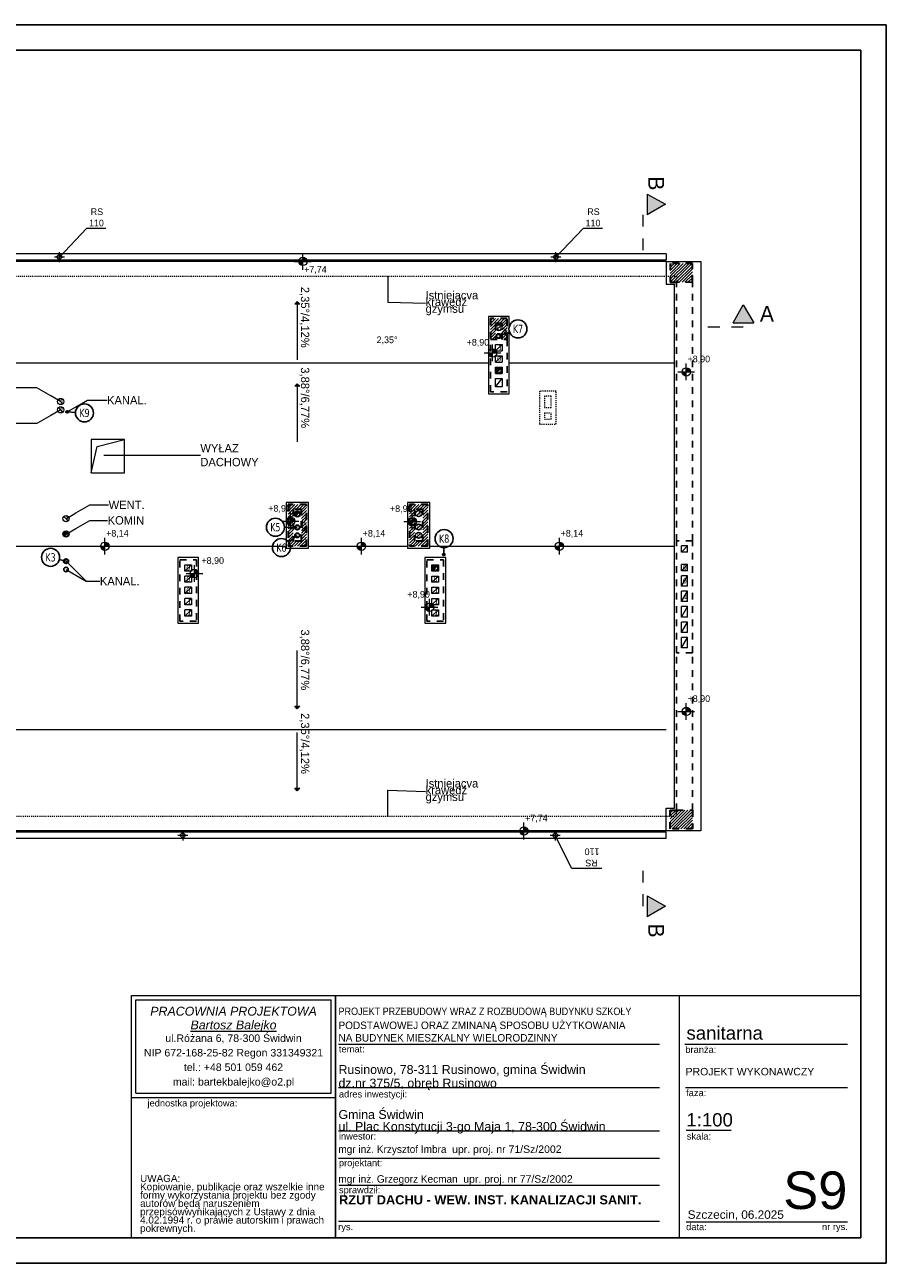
# Model space of a CAD drawing. Extents: x -220312 to -8310, y -91840 to 81907.
# Tile 79 of 128: x -179442 to -158770, y 52207 to 81907. Entities that reach past the tile are written whole.
import ezdxf
from ezdxf.enums import TextEntityAlignment as Align

# ---------------------------------------------------------------- set-up
doc = ezdxf.new("R2010")
doc.units = 0
doc.header["$MEASUREMENT"] = 0
for name, pattern in [('Dashed', [564.444447, 282.222223, -282.222223]), ('Hidden Line', [50, 25, -25]), ('Przerywana', [320, 160, -160])]:
    doc.linetypes.add(name, pattern=pattern)
doc.layers.add('#kan_san-op', color=34, linetype='Continuous')
doc.layers.add('INWENT RZĘDNE', color=7, linetype='Continuous')
for name, color, linetype, lineweight in [('#ks', 34, 'Continuous', 30), ('0_Nr_Pióra__21', 7, 'Continuous', 9), ('A-Opisy_Nr_Pióra__21', 7, 'Continuous', 9), ('ARCH dach_Nr_Pióra__46', 5, 'Continuous', 13), ('Arch IS_Nr_Pióra__52', 34, 'Continuous', 25), ('Arch kominy_Nr_Pióra__10', 134, 'Continuous', 18), ('Arch kominy_Nr_Pióra__21', 7, 'Continuous', 9), ('Arch rynny_Nr_Pióra__21', 7, 'Continuous', 9), ('ARCH TABELA_Nr_Pióra__1', 7, 'Continuous', 25), ('ARCH TABELA_Nr_Pióra__21', 7, 'Continuous', 9), ('ARCH TABELA_Nr_Pióra__7', 7, 'Continuous', 13), ('arch wypelnienia_Nr_Pióra__21', 7, 'Continuous', 9), ('Arch ściany nośne_Nr_Pióra__30', 134, 'Continuous', 35), ('Arch ściany zewnętrzne_Nr_Pióra__46', 5, 'Continuous', 13), ('INWENT DACH_Nr_Pióra__5', 7, 'Continuous', 13), ('INWENT OPISY_Nr_Pióra__21', 7, 'Continuous', 9), ('INWENT OPISY_Nr_Pióra__41', 7, 'Continuous', 15), ('INWENT OPISY_Nr_Pióra__52', 34, 'Continuous', 25), ('INWENT RZĘDNE_Nr_Pióra__21', 7, 'Continuous', 9), ('INWENT.ŚCIANY_Nr_Pióra__1', 7, 'Continuous', 25), ('INWENT.ŚCIANY_Nr_Pióra__101', 8, 'Continuous', 13), ('Istniejące kominy_Nr_Pióra__5', 7, 'Continuous', 13), ('PODKŁAD', 252, 'Continuous', 35), ('RAMKA', 255, 'Continuous', 35)]:
    doc.layers.add(name, color=color, linetype=linetype, lineweight=lineweight)
for name, color, linetype, lineweight, true_color in [('Arch odwodniene_Nr_Pióra__25', 7, 'Continuous', 13, 0x40a5ff), ('Arch stropy_Nr_Pióra__4', 7, 'Continuous', 9, 0x029e21), ('arch wypelnienia_Nr_Pióra__102', 7, 'Continuous', 9, 0xcccccc), ('arch wypelnienia_Nr_Pióra__89', 7, 'Continuous', 20, 0x71cebe)]:
    doc.layers.add(name, color=color, linetype=linetype, lineweight=lineweight, true_color=true_color)
doc.styles.add('GENERATED_STYLE_1', font='txt')
doc.styles.add('GENERATED_STYLE_10', font='ariali.ttf')
doc.styles.add('GENERATED_STYLE_11', font='arialbd.ttf')
doc.styles.add('GENERATED_STYLE_2', font='txt')
doc.styles.add('GENERATED_STYLE_3', font='txt')
doc.styles.add('GENERATED_STYLE_6', font='txt')
doc.styles.add('GENERATED_STYLE_7', font='txt')
doc.styles.add('GENERATED_STYLE_9', font='arial.ttf')
doc.styles.add('GLOWNE', font='verdana.ttf')

# ---------------------------------------------------------------- blocks, each defined once
blk = doc.blocks.new('ARROWHEAD_5')
at = {"color": 0, "linetype": 'Continuous', "lineweight": 0}
blk.add_line((0, 0), (-1, 0), dxfattribs=at)
blk.add_solid([(-1, 0.2679), (0, 0), (-1, -0.2679), (-1, 0.2679)], dxfattribs=at)
blk = doc.blocks.new('Koty wysokościowe_17', base_point=(-175372, 65660))
at = {"layer": 'INWENT OPISY_Nr_Pióra__21', "linetype": 'Continuous'}
for points in [[(-172902, 72180), (-172842, 72120), (-172962, 72120)], [(-172902, 70212), (-172842, 70152), (-172962, 70152)], [(-172902, 62417), (-172962, 62477), (-172842, 62477)], [(-172902, 60450), (-172962, 60510), (-172842, 60510)]]:
    blk.add_hatch(color=252, dxfattribs=at).paths.add_polyline_path(points, flags=0)
at = {"layer": 'INWENT RZĘDNE_Nr_Pióra__21', "linetype": 'Continuous'}
for points in [[(-172769, 73145), (-172869, 73145), (-172861, 73107), (-172840, 73074), (-172807, 73052), (-172769, 73045)], [(-172769, 73145), (-172669, 73145), (-172676, 73183), (-172698, 73216), (-172731, 73237), (-172769, 73245)], [(-168217, 70951), (-168117, 70951), (-168124, 70990), (-168146, 71022), (-168179, 71044), (-168217, 71051)], [(-168217, 70951), (-168317, 70951), (-168309, 70913), (-168288, 70881), (-168255, 70859), (-168217, 70851)], [(-163568, 70496), (-163668, 70496), (-163661, 70458), (-163639, 70425), (-163607, 70404), (-163568, 70396)], [(-163568, 70496), (-163468, 70496), (-163476, 70534), (-163498, 70567), (-163530, 70589), (-163568, 70596)], [(-173065, 66913), (-173165, 66913), (-173158, 66875), (-173136, 66842), (-173104, 66821), (-173065, 66813)], [(-173065, 66913), (-172965, 66913), (-172973, 66951), (-172995, 66984), (-173027, 67006), (-173065, 67013)], [(-170145, 66905), (-170245, 66905), (-170238, 66867), (-170216, 66835), (-170184, 66813), (-170145, 66805)], [(-170145, 66905), (-170045, 66905), (-170053, 66944), (-170075, 66976), (-170107, 66998), (-170145, 67005)], [(-177519, 66315), (-177619, 66315), (-177612, 66277), (-177590, 66244), (-177558, 66222), (-177519, 66215)], [(-177519, 66315), (-177419, 66315), (-177427, 66353), (-177449, 66386), (-177481, 66407), (-177519, 66415)], [(-171363, 66315), (-171463, 66315), (-171456, 66277), (-171434, 66244), (-171402, 66222), (-171363, 66215)], [(-171363, 66315), (-171263, 66315), (-171271, 66353), (-171293, 66386), (-171325, 66407), (-171363, 66415)], [(-166614, 66315), (-166714, 66315), (-166707, 66277), (-166685, 66244), (-166652, 66222), (-166614, 66215)], [(-166614, 66315), (-166514, 66315), (-166522, 66353), (-166543, 66386), (-166576, 66407), (-166614, 66415)], [(-169728, 64851), (-169828, 64851), (-169821, 64812), (-169799, 64780), (-169767, 64758), (-169728, 64751)], [(-169728, 64851), (-169628, 64851), (-169636, 64889), (-169658, 64921), (-169690, 64943), (-169728, 64951)], [(-163568, 62351), (-163468, 62351), (-163476, 62389), (-163498, 62422), (-163530, 62443), (-163568, 62451)], [(-163568, 62351), (-163668, 62351), (-163661, 62313), (-163639, 62280), (-163607, 62259), (-163568, 62251)], [(-167466, 59485), (-167566, 59485), (-167559, 59447), (-167537, 59414), (-167504, 59392), (-167466, 59385)], [(-167466, 59485), (-167366, 59485), (-167374, 59523), (-167395, 59556), (-167428, 59577), (-167466, 59585)]]:
    blk.add_hatch(color=252, dxfattribs=at).paths.add_polyline_path(points, flags=0)
at = {"layer": 'A-Opisy_Nr_Pióra__21', "color": 252, "linetype": 'Continuous'}
for p, q in [((-170728, 72516), (-170728, 72168)), ((-170728, 72168), (-169824, 72140)), ((-179153, 70115), (-179669, 70115)), ((-178819, 69922), (-179153, 70115)), ((-178185, 69671), (-177937, 69814)), ((-177937, 69814), (-177467, 69815)), ((-179153, 69257), (-179669, 69257)), ((-178820, 69448), (-179153, 69257)), ((-177269, 68497), (-175228, 68498)), ((-178215, 67112), (-177882, 67304)), ((-177882, 67304), (-177429, 67305)), ((-178215, 66742), (-177882, 66934)), ((-177882, 66934), (-177454, 66935)), ((-178258, 65763), (-177967, 65476)), ((-178215, 65618), (-177967, 65476)), ((-177967, 65476), (-177639, 65477)), ((-177967, 65476), (-177639, 65477)), ((-170728, 60113), (-170728, 60461)), ((-170728, 60461), (-169824, 60433))]:
    blk.add_line(p, q, dxfattribs=at)
at = {"layer": 'arch wypelnienia_Nr_Pióra__102', "color": 252, "linetype": 'Continuous'}
for p, q in [((-163952, 72928), (-163786, 73095)), ((-163952, 72646), (-163503, 73095)), ((-163952, 72999), (-163857, 73095)), ((-163952, 72716), (-163574, 73095)), ((-163952, 73070), (-163927, 73095)), ((-163952, 72787), (-163644, 73095)), ((-163952, 72858), (-163715, 73095)), ((-163882, 72645), (-163432, 73095)), ((-163812, 72645), (-163422, 73034)), ((-163741, 72645), (-163422, 72963)), ((-163670, 72645), (-163422, 72893)), ((-163600, 72645), (-163422, 72822)), ((-163529, 72645), (-163422, 72751)), ((-163458, 72645), (-163422, 72681)), ((-168267, 71654), (-168146, 71775)), ((-168267, 71725), (-168217, 71775)), ((-168267, 71583), (-168076, 71775)), ((-168267, 71513), (-168147, 71633)), ((-168125, 71655), (-168005, 71775)), ((-168054, 71655), (-167934, 71775)), ((-167987, 71651), (-167867, 71771)), ((-167987, 71580), (-167867, 71700)), ((-167987, 71510), (-167867, 71630)), ((-168267, 71442), (-168147, 71562)), ((-168267, 71371), (-168147, 71491)), ((-168267, 71300), (-168147, 71420)), ((-168227, 71270), (-168147, 71350)), ((-167987, 71439), (-167867, 71559)), ((-167987, 71368), (-167867, 71488)), ((-167987, 71298), (-167867, 71418)), ((-167944, 71270), (-167867, 71347)), ((-168157, 71270), (-168147, 71279)), ((-167874, 71270), (-167867, 71276)), ((-173122, 67153), (-172960, 67315)), ((-173122, 67082), (-172889, 67315)), ((-173122, 67294), (-173101, 67315)), ((-173122, 67223), (-173031, 67315)), ((-173122, 67011), (-173002, 67131)), ((-172939, 67195), (-172819, 67315)), ((-172868, 67195), (-172748, 67315)), ((-172802, 67190), (-172682, 67310)), ((-172802, 67119), (-172682, 67239)), ((-172802, 67048), (-172682, 67168)), ((-170212, 67305), (-170202, 67315)), ((-170212, 67093), (-169990, 67315)), ((-170212, 67163), (-170061, 67315)), ((-170212, 67234), (-170132, 67315)), ((-170212, 67022), (-170092, 67142)), ((-170039, 67195), (-169919, 67315)), ((-169969, 67195), (-169849, 67315)), ((-169898, 67195), (-169778, 67315)), ((-169892, 67130), (-169772, 67250)), ((-169892, 67059), (-169772, 67179)), ((-173122, 66940), (-173002, 67060)), ((-173122, 66870), (-173002, 66990)), ((-173122, 66799), (-173002, 66919)), ((-173122, 66728), (-173002, 66848)), ((-172802, 66978), (-172682, 67098)), ((-172802, 66907), (-172682, 67027)), ((-172802, 66836), (-172682, 66956)), ((-172802, 66765), (-172682, 66885)), ((-170212, 66951), (-170092, 67071)), ((-170212, 66881), (-170092, 67001)), ((-170212, 66810), (-170092, 66930)), ((-170212, 66739), (-170092, 66859)), ((-169892, 66988), (-169772, 67108)), ((-169892, 66918), (-169772, 67038)), ((-169892, 66847), (-169772, 66967)), ((-169892, 66776), (-169772, 66896)), ((-169892, 66706), (-169772, 66826)), ((-173122, 66658), (-173002, 66778)), ((-173122, 66587), (-173002, 66707)), ((-173122, 66516), (-173002, 66636)), ((-173122, 66445), (-173002, 66565)), ((-172899, 66315), (-172682, 66532)), ((-172802, 66695), (-172682, 66815)), ((-172802, 66624), (-172682, 66744)), ((-172802, 66553), (-172682, 66673)), ((-172802, 66483), (-172682, 66603)), ((-170212, 66668), (-170092, 66788)), ((-170212, 66598), (-170092, 66718)), ((-170212, 66527), (-170092, 66647)), ((-170212, 66456), (-170092, 66576)), ((-170000, 66315), (-169772, 66543)), ((-169892, 66635), (-169772, 66755)), ((-169892, 66564), (-169772, 66684)), ((-169892, 66493), (-169772, 66613)), ((-173122, 66375), (-173002, 66495)), ((-173112, 66315), (-172992, 66435)), ((-173041, 66315), (-172921, 66435)), ((-172970, 66315), (-172850, 66435)), ((-172829, 66315), (-172682, 66461)), ((-172758, 66315), (-172682, 66390)), ((-172687, 66315), (-172682, 66320)), ((-170212, 66386), (-170092, 66506)), ((-170212, 66315), (-170092, 66435)), ((-170142, 66315), (-170022, 66435)), ((-170071, 66315), (-169951, 66435)), ((-169930, 66315), (-169772, 66472)), ((-169859, 66315), (-169772, 66401)), ((-169788, 66315), (-169772, 66331)), ((-163952, 59918), (-163885, 59985)), ((-163952, 59847), (-163814, 59985)), ((-163952, 59705), (-163673, 59985)), ((-163952, 59776), (-163744, 59985)), ((-163952, 59635), (-163602, 59985)), ((-163952, 59564), (-163532, 59985)), ((-163911, 59535), (-163461, 59985)), ((-163840, 59535), (-163422, 59953)), ((-163769, 59535), (-163422, 59882)), ((-163699, 59535), (-163422, 59811)), ((-163628, 59535), (-163422, 59741)), ((-163557, 59535), (-163422, 59670)), ((-163487, 59535), (-163422, 59599))]:
    blk.add_line(p, q, dxfattribs=at)
at = {"layer": 'arch wypelnienia_Nr_Pióra__21', "color": 252, "linetype": 'Continuous'}
for p, q in [((-168106, 70496), (-168028, 70574)), ((-172941, 67046), (-172863, 67124)), ((-178491, 66566), (-178413, 66644)), ((-169631, 65756), (-169553, 65834))]:
    blk.add_line(p, q, dxfattribs=at)
for centre, start, end in [((-168067, 70535), 45, 180), ((-168067, 70535), 180, 225), ((-172902, 67085), 45, 180), ((-172902, 67085), 180, 225), ((-178452, 66605), 45, 180), ((-178452, 66605), 180, 225), ((-169592, 65795), 45, 180), ((-169592, 65795), 180, 225)]:
    blk.add_arc(centre, 55, start, end, dxfattribs=at)
at = {"layer": 'arch wypelnienia_Nr_Pióra__89', "color": 252, "linetype": 'Continuous'}
for points in [[(-168118, 70514), (-168122, 70535), (-168118, 70552)], [(-168116, 70511), (-168118, 70552), (-168116, 70560)], [(-168118, 70514), (-168118, 70552), (-168116, 70511)], [(-168106, 70496), (-168116, 70560), (-168106, 70572)], [(-168116, 70511), (-168116, 70560), (-168106, 70496)], [(-168100, 70503), (-168106, 70572), (-168100, 70579)], [(-168106, 70496), (-168106, 70572), (-168100, 70503)], [(-168076, 70526), (-168100, 70579), (-168076, 70589)], [(-168100, 70503), (-168100, 70579), (-168076, 70526)], [(-168050, 70552), (-168076, 70589), (-168050, 70587)], [(-168076, 70526), (-168076, 70589), (-168050, 70552)], [(-168050, 70552), (-168050, 70587), (-168028, 70574)], [(-172935, 67053), (-172941, 67122), (-172935, 67129)], [(-172911, 67076), (-172935, 67129), (-172911, 67139)], [(-172935, 67053), (-172935, 67129), (-172911, 67076)], [(-172911, 67076), (-172911, 67139), (-172885, 67102)], [(-172885, 67102), (-172911, 67139), (-172885, 67137)], [(-172885, 67102), (-172885, 67137), (-172863, 67124)], [(-172953, 67064), (-172957, 67085), (-172953, 67102)], [(-172951, 67061), (-172953, 67102), (-172951, 67110)], [(-172953, 67064), (-172953, 67102), (-172951, 67061)], [(-172941, 67046), (-172951, 67110), (-172941, 67122)], [(-172951, 67061), (-172951, 67110), (-172941, 67046)], [(-172941, 67046), (-172941, 67122), (-172935, 67053)], [(-178503, 66584), (-178507, 66605), (-178503, 66622)], [(-178501, 66581), (-178503, 66622), (-178501, 66630)], [(-178503, 66584), (-178503, 66622), (-178501, 66581)], [(-178491, 66566), (-178501, 66630), (-178491, 66642)], [(-178501, 66581), (-178501, 66630), (-178491, 66566)], [(-178485, 66573), (-178491, 66642), (-178485, 66649)], [(-178491, 66566), (-178491, 66642), (-178485, 66573)], [(-178461, 66596), (-178485, 66649), (-178461, 66659)], [(-178485, 66573), (-178485, 66649), (-178461, 66596)], [(-178435, 66622), (-178461, 66659), (-178435, 66657)], [(-178461, 66596), (-178461, 66659), (-178435, 66622)], [(-178435, 66622), (-178435, 66657), (-178413, 66644)], [(-169643, 65774), (-169647, 65795), (-169643, 65812)], [(-169641, 65771), (-169643, 65812), (-169641, 65820)], [(-169643, 65774), (-169643, 65812), (-169641, 65771)], [(-169631, 65756), (-169641, 65820), (-169631, 65832)], [(-169641, 65771), (-169641, 65820), (-169631, 65756)], [(-169625, 65763), (-169631, 65832), (-169625, 65839)], [(-169631, 65756), (-169631, 65832), (-169625, 65763)], [(-169601, 65786), (-169625, 65839), (-169601, 65849)], [(-169625, 65763), (-169625, 65839), (-169601, 65786)], [(-169601, 65786), (-169601, 65849), (-169575, 65812)], [(-169575, 65812), (-169601, 65849), (-169575, 65847)], [(-169575, 65812), (-169575, 65847), (-169553, 65834)]]:
    blk.add_solid(points, dxfattribs=at)
at = {"layer": 'INWENT OPISY_Nr_Pióra__21', "color": 252, "linetype": 'Continuous'}
for p, q in [((-172902, 72180), (-172962, 72120)), ((-172902, 72180), (-172842, 72120)), ((-172842, 72120), (-172962, 72120)), ((-172902, 72120), (-172902, 70783)), ((-172902, 70212), (-172962, 70152)), ((-172842, 70152), (-172962, 70152)), ((-172902, 70212), (-172842, 70152)), ((-172902, 70152), (-172902, 68815)), ((-172902, 62477), (-172902, 63815)), ((-172962, 62477), (-172842, 62477)), ((-172902, 62417), (-172962, 62477)), ((-172902, 62417), (-172842, 62477)), ((-172902, 60510), (-172902, 61847)), ((-172962, 60510), (-172842, 60510)), ((-172902, 60450), (-172962, 60510)), ((-172902, 60450), (-172842, 60510))]:
    blk.add_line(p, q, dxfattribs=at)
for points in [[(-164507, 74259), (-164507, 74759), (-164071, 74515)], [(-162202, 71670), (-162447, 71670), (-162202, 72106)], [(-162202, 71670), (-162202, 72106), (-161947, 71670)], [(-164507, 57429), (-164507, 57929), (-164071, 57685)]]:
    blk.add_solid(points, dxfattribs=at)
at = {"layer": 'INWENT RZĘDNE_Nr_Pióra__21', "color": 252, "linetype": 'Continuous'}
for p, q in [((-172969, 73145), (-172569, 73145)), ((-172769, 72945), (-172769, 73345)), ((-168217, 70751), (-168217, 71151)), ((-168417, 70951), (-168017, 70951)), ((-163568, 70296), (-163568, 70696)), ((-163768, 70496), (-163368, 70496)), ((-173265, 66913), (-172865, 66913)), ((-173065, 66713), (-173065, 67113)), ((-170345, 66905), (-169945, 66905)), ((-170145, 66705), (-170145, 67105)), ((-177719, 66315), (-177319, 66315)), ((-177519, 66115), (-177519, 66515)), ((-171563, 66315), (-171163, 66315)), ((-171363, 66115), (-171363, 66515)), ((-166814, 66315), (-166414, 66315)), ((-166614, 66115), (-166614, 66515)), ((-175572, 65660), (-175172, 65660)), ((-175372, 65460), (-175372, 65860)), ((-169728, 64651), (-169728, 65051)), ((-169928, 64851), (-169528, 64851)), ((-163568, 62151), (-163568, 62551)), ((-163768, 62351), (-163368, 62351)), ((-167666, 59485), (-167266, 59485)), ((-167466, 59285), (-167466, 59685))]:
    blk.add_line(p, q, dxfattribs=at)
for centre in [(-172769, 73145), (-168217, 70951), (-163568, 70496), (-173065, 66913), (-170145, 66905), (-177519, 66315), (-171363, 66315), (-166614, 66315), (-175372, 65660), (-169728, 64851), (-163568, 62351), (-167466, 59485)]:
    blk.add_circle(centre, 100, dxfattribs=at)
for points in [[(-175464, 65622), (-175472, 65660), (-175464, 65660)], [(-175443, 65589), (-175464, 65660), (-175443, 65660)], [(-175464, 65622), (-175464, 65660), (-175443, 65589)], [(-175443, 65589), (-175443, 65660), (-175410, 65568)], [(-175410, 65568), (-175443, 65660), (-175410, 65660)], [(-175372, 65560), (-175410, 65660), (-175372, 65660)], [(-175410, 65568), (-175410, 65660), (-175372, 65560)], [(-175372, 65660), (-175372, 65760), (-175334, 65660)], [(-175334, 65660), (-175372, 65760), (-175334, 65753)], [(-175301, 65660), (-175334, 65753), (-175301, 65731)], [(-175334, 65660), (-175334, 65753), (-175301, 65660)], [(-175301, 65660), (-175301, 65731), (-175279, 65660)], [(-175279, 65660), (-175301, 65731), (-175279, 65698)], [(-175279, 65660), (-175279, 65698), (-175272, 65660)]]:
    blk.add_solid(points, dxfattribs=at)
at = {"layer": 'A-Opisy_Nr_Pióra__21', "color": 252, "linetype": 'Continuous', "xscale": 273.6, "yscale": 273.6, "zscale": 273.6}
for p, rotation in [((-170728, 72790), 90), ((-178582, 69785), 329.9185102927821), ((-178582, 69585), 29.91837624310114), ((-178422, 69535), 209.9180138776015), ((-177542, 68497), 180.0285487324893), ((-178452, 66975), 209.9999999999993), ((-178452, 66605), 210.0000000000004), ((-178452, 65955), 135.3597009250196), ((-178452, 65755), 150.0819861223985), ((-170728, 59840), 270)]:
    blk.add_blockref('ARROWHEAD_5', p, dxfattribs=dict(at, rotation=rotation))
at = {"layer": '0_Nr_Pióra__21', "color": 252, "linetype": 'Continuous', "style": 'GENERATED_STYLE_2'}
for s, p in [('2,35°/4,12%', (-172815, 72535)), ('3,88°/6,77%', (-172815, 70605)), ('3,88°/6,77%', (-172815, 64319)), ('2,35°/4,12%', (-172815, 62313))]:
    blk.add_text(s, height=200, rotation=270, dxfattribs=at).set_placement(p)
at = {"layer": '0_Nr_Pióra__21', "color": 252, "linetype": 'Continuous', "style": 'GENERATED_STYLE_1'}
blk.add_text('2,35°', height=160, dxfattribs=at).set_placement((-170999, 71184))
at = {"layer": 'A-Opisy_Nr_Pióra__21', "color": 252, "linetype": 'Continuous', "style": 'GENERATED_STYLE_3'}
for s, p in [('Istniejącva', (-169824, 72235)), ('krawędź', (-169824, 72074)), ('gzymsu', (-169824, 71912)), ('KANAL.', (-177467, 69715)), ('WYŁAZ', (-175228, 68565)), ('DACHOWY', (-175228, 68232)), ('WENT.', (-177429, 67205)), ('KOMIN', (-177454, 66835)), ('KANAL.', (-177639, 65377)), ('KANAL.', (-177639, 65377)), ('krawędź', (-169824, 60367)), ('Istniejącva', (-169824, 60528)), ('gzymsu', (-169824, 60205))]:
    blk.add_text(s, height=200, dxfattribs=at).set_placement(p)
at = {"layer": 'Arch kominy_Nr_Pióra__10', "color": 252, "linetype": 'Continuous', "style": 'GENERATED_STYLE_6'}
for s, p in [('0', (-168107, 71497)), ('1', (-168082, 71017)), ('0', (-168107, 70747)), ('1', (-178597, 69727)), ('1', (-178597, 69527)), ('1', (-170007, 67037)), ('1', (-178467, 66917)), ('0', (-170032, 66717)), ('0', (-170032, 66517)), ('0', (-175562, 65737)), ('0', (-163652, 65742)), ('0', (-175562, 65467)), ('0', (-169632, 65467)), ('0', (-163652, 65422)), ('0', (-175562, 65197)), ('1', (-175537, 64927)), ('1', (-169607, 65197)), ('1', (-169607, 64927)), ('1', (-163627, 65052)), ('1', (-175537, 64657)), ('1', (-169607, 64657))]:
    blk.add_text(s, height=120, dxfattribs=at).set_placement(p)
at = {"layer": 'Arch rynny_Nr_Pióra__21', "color": 252, "linetype": 'Continuous', "style": 'GENERATED_STYLE_6'}
for s, p in [('RS', (-177859, 74256)), ('RS', (-165944, 74256)), ('110', (-177901, 73985)), ('110', (-165986, 73985))]:
    blk.add_text(s, height=160, dxfattribs=at).set_placement(p)
for s, p in [('110', (-165651, 59067)), ('RS', (-165693, 58796))]:
    blk.add_text(s, height=160, rotation=180, dxfattribs=at).set_placement(p)
at = {"layer": 'INWENT OPISY_Nr_Pióra__21', "color": 252, "linetype": 'Continuous', "style": 'GENERATED_STYLE_6'}
for p in [(-164480, 75186), (-164480, 57267)]:
    blk.add_text('B', height=380, rotation=270, dxfattribs=at).set_placement(p)
blk.add_text('A', height=380, dxfattribs=at).set_placement((-161803, 71697))
at = {"layer": 'INWENT OPISY_Nr_Pióra__52', "color": 252, "linetype": 'Continuous', "style": 'GENERATED_STYLE_6'}
for p in [(-167967, 71405), (-172802, 66815), (-172802, 66625)]:
    blk.add_text('K', height=150, dxfattribs=at).set_placement(p)
at = {"layer": 'INWENT RZĘDNE_Nr_Pióra__21', "color": 252, "linetype": 'Continuous', "style": 'GENERATED_STYLE_2'}
blk.add_text('+8,90', height=160, dxfattribs=at).set_placement((-175203, 65891))
at = {"layer": 'INWENT RZĘDNE_Nr_Pióra__21', "color": 252, "char_height": 160, "attachment_point": 7, "style": 'GENERATED_STYLE_2'}
for s, insert in [('{+7,74}', (-172739, 72842)), ('{+8,90}', (-168839, 71096)), ('{+8,90}', (-163538, 70696)), ('{+8,90}', (-173599, 67113)), ('{+8,90}', (-170679, 67105)), ('{+8,14}', (-177489, 66515)), ('{+8,14}', (-171333, 66515)), ('{+8,14}', (-166584, 66515)), ('{+8,90}', (-170262, 65051)), ('{+8,90}', (-163538, 62551)), ('{+7,74}', (-167436, 59685))]:
    blk.add_mtext(s, dxfattribs=dict(at, insert=insert))
blk = doc.blocks.new('p2')
at = {"layer": 'ARCH dach_Nr_Pióra__46', "color": 252, "linetype": 'Continuous'}
for p, q in [((-164052, 73145), (-190432, 73145)), ((-168317, 70708), (-190432, 70708)), ((-163852, 70708), (-167817, 70708)), ((-187307, 61922), (-164052, 61922)), ((-164052, 59485), (-187307, 59485))]:
    blk.add_line(p, q, dxfattribs=at)
at = {"layer": 'Arch IS_Nr_Pióra__52', "color": 252, "linetype": 'Continuous'}
for centre, radius in [((-168067, 71355), 55), ((-178422, 69535), 25), ((-172902, 66765), 55), ((-172902, 66575), 55), ((-178452, 65955), 55), ((-178452, 65755), 55)]:
    blk.add_circle(centre, radius, dxfattribs=at)
at = {"layer": 'Arch kominy_Nr_Pióra__21', "color": 252, "linetype": 'Continuous'}
for p, q in [((-168120, 71502), (-168014, 71608)), ((-168014, 70588), (-168120, 70482)), ((-178635, 69838), (-178529, 69732)), ((-178635, 69638), (-178529, 69532)), ((-170045, 67042), (-169939, 67148)), ((-178399, 66922), (-178505, 67028)), ((-170045, 66722), (-169939, 66828)), ((-170045, 66522), (-169939, 66628)), ((-169539, 65848), (-169645, 65742))]:
    blk.add_line(p, q, dxfattribs=at)
at = {"layer": 'Arch kominy_Nr_Pióra__21', "color": 252, "linetype": 'Hidden Line'}
for p, q in [((-172849, 67138), (-172955, 67032)), ((-178399, 66658), (-178505, 66552))]:
    blk.add_line(p, q, dxfattribs=at)
at = {"layer": 'Arch kominy_Nr_Pióra__21', "color": 252, "linetype": 'Continuous'}
for centre, radius in [((-168067, 71555), 75), ((-168067, 70535), 75), ((-168067, 70535), 55), ((-178582, 69785), 75), ((-178582, 69585), 75), ((-172902, 67085), 75), ((-172902, 67085), 55), ((-169992, 67095), 75), ((-178452, 66975), 75), ((-169992, 66775), 75), ((-178452, 66605), 75), ((-178452, 66605), 55), ((-169992, 66575), 75), ((-169592, 65795), 75), ((-169592, 65795), 55)]:
    blk.add_circle(centre, radius, dxfattribs=at)
at = {"layer": 'Arch odwodniene_Nr_Pióra__25', "color": 252, "linetype": 'Continuous'}
for p, q in [((-164052, 73325), (-190432, 73325)), ((-164052, 73175), (-190432, 73175)), ((-164052, 73325), (-164052, 73175)), ((-164052, 59455), (-187307, 59455)), ((-164052, 59305), (-164052, 59455)), ((-164052, 59305), (-187307, 59305))]:
    blk.add_line(p, q, dxfattribs=at)
at = {"layer": 'Arch rynny_Nr_Pióra__21', "color": 252, "linetype": 'Continuous'}
for p, q in [((-177957, 73936), (-178612, 73250)), ((-177494, 73936), (-177957, 73936)), ((-166042, 73936), (-166697, 73250)), ((-165579, 73936), (-166042, 73936)), ((-178612, 73130), (-178612, 73370)), ((-166697, 73130), (-166697, 73370)), ((-178492, 73250), (-178732, 73250)), ((-166577, 73250), (-166817, 73250)), ((-175652, 59500), (-175652, 59260)), ((-166712, 59500), (-166712, 59260)), ((-175532, 59380), (-175772, 59380)), ((-166592, 59380), (-166832, 59380)), ((-166317, 58589), (-166712, 59380)), ((-165594, 58589), (-166317, 58589))]:
    blk.add_line(p, q, dxfattribs=at)
for centre in [(-178612, 73250), (-166697, 73250), (-175652, 59380), (-166712, 59380)]:
    blk.add_circle(centre, 55, dxfattribs=at)
at = {"layer": 'Arch stropy_Nr_Pióra__4', "color": 252, "linetype": 'Continuous'}
for p, q in [((-177852, 68875), (-177852, 68075)), ((-177052, 68875), (-177852, 68875)), ((-177852, 68075), (-177707, 68706)), ((-177707, 68706), (-177052, 68875)), ((-177052, 68075), (-177052, 68875)), ((-177852, 68075), (-177052, 68075))]:
    blk.add_line(p, q, dxfattribs=at)
at = {"layer": 'Arch ściany nośne_Nr_Pióra__30', "color": 252, "linetype": 'Przerywana'}
for p, q in [((-163952, 73095), (-163952, 72645)), ((-163422, 73095), (-163952, 73095)), ((-163422, 72645), (-163422, 73095)), ((-163952, 72645), (-163802, 72645)), ((-168267, 71775), (-168267, 71270)), ((-167867, 71775), (-168267, 71775)), ((-168147, 71655), (-168147, 71270)), ((-167987, 71655), (-168147, 71655)), ((-167987, 71270), (-167987, 71655)), ((-167867, 71270), (-167867, 71775)), ((-173122, 67315), (-173122, 66315)), ((-172682, 67315), (-173122, 67315)), ((-173002, 67195), (-173002, 66435)), ((-172802, 67195), (-173002, 67195)), ((-172802, 66435), (-172802, 67195)), ((-172682, 66315), (-172682, 67315)), ((-170212, 67315), (-170212, 66315)), ((-169772, 67315), (-170212, 67315)), ((-170092, 67195), (-170092, 66435)), ((-169892, 67195), (-170092, 67195)), ((-169892, 66435), (-169892, 67195)), ((-169772, 66315), (-169772, 67315)), ((-172682, 66315), (-173122, 66315)), ((-172802, 66435), (-173002, 66435)), ((-169772, 66315), (-170212, 66315)), ((-169892, 66435), (-170092, 66435)), ((-163952, 59985), (-163802, 59985)), ((-163952, 59535), (-163952, 59985)), ((-163422, 59985), (-163422, 59535)), ((-163422, 59535), (-163952, 59535))]:
    blk.add_line(p, q, dxfattribs=at)
at = {"layer": 'Arch ściany zewnętrzne_Nr_Pióra__46', "color": 252, "linetype": 'Continuous'}
for p, q in [((-164052, 73145), (-163222, 73145)), ((-164052, 73145), (-164052, 72595)), ((-163222, 73145), (-163222, 59485)), ((-164052, 72595), (-163852, 72595)), ((-163852, 60035), (-163852, 72595)), ((-168317, 71825), (-168317, 69970)), ((-167817, 71825), (-168317, 71825)), ((-167817, 69970), (-167817, 71825)), ((-168317, 69970), (-167817, 69970)), ((-173172, 67365), (-173172, 66265)), ((-172632, 67365), (-173172, 67365)), ((-172632, 66265), (-172632, 67365)), ((-170262, 67365), (-170262, 66265)), ((-169722, 67365), (-170262, 67365)), ((-169722, 66265), (-169722, 67365)), ((-173172, 66265), (-172632, 66265)), ((-170262, 66265), (-169722, 66265)), ((-175772, 66040), (-175772, 64470)), ((-175272, 66040), (-175772, 66040)), ((-175272, 64470), (-175272, 66040)), ((-169842, 66040), (-169842, 64470)), ((-169342, 66040), (-169842, 66040)), ((-169342, 64470), (-169342, 66040)), ((-175772, 64470), (-175272, 64470)), ((-169842, 64470), (-169342, 64470)), ((-164052, 60035), (-163852, 60035)), ((-164052, 59485), (-164052, 60035)), ((-163222, 59485), (-164052, 59485))]:
    blk.add_line(p, q, dxfattribs=at)
at = {"layer": 'INWENT DACH_Nr_Pióra__5', "color": 252, "linetype": 'Hidden Line'}
for p, q in [((-200212, 72790), (-163802, 72790)), ((-163802, 72790), (-163802, 72645)), ((-196992, 59840), (-163802, 59840)), ((-163802, 59840), (-163802, 59985))]:
    blk.add_line(p, q, dxfattribs=at)
at = {"layer": 'INWENT DACH_Nr_Pióra__5', "color": 252, "linetype": 'Continuous'}
for p, q in [((-181122, 66315), (-173172, 66315)), ((-172632, 66315), (-170262, 66315)), ((-169722, 66315), (-163852, 66315))]:
    blk.add_line(p, q, dxfattribs=at)
at = {"layer": 'INWENT OPISY_Nr_Pióra__41', "color": 252, "linetype": 'Continuous'}
for p, q in [((-164507, 74759), (-164071, 74515)), ((-164507, 74759), (-164507, 74259)), ((-164071, 74515), (-164507, 74259)), ((-162447, 71670), (-162202, 72106)), ((-162202, 72106), (-161947, 71670)), ((-162447, 71670), (-161947, 71670)), ((-164507, 57929), (-164071, 57685)), ((-164507, 57929), (-164507, 57429)), ((-164071, 57685), (-164507, 57429))]:
    blk.add_line(p, q, dxfattribs=at)
at = {"layer": 'INWENT OPISY_Nr_Pióra__41', "color": 252, "linetype": 'Dashed'}
for p, q in [((-164607, 73415), (-164607, 74515)), ((-162202, 71570), (-163302, 71570)), ((-164607, 57685), (-164607, 58785))]:
    blk.add_line(p, q, dxfattribs=at)
at = {"layer": 'INWENT.ŚCIANY_Nr_Pióra__1', "color": 252, "linetype": 'Przerywana'}
for p, q in [((-163422, 72645), (-163802, 72645)), ((-163802, 66445), (-163802, 72645)), ((-163422, 66445), (-163422, 72645)), ((-168267, 71270), (-167867, 71270)), ((-168267, 70020), (-168267, 71270)), ((-167867, 71270), (-167867, 70020)), ((-167867, 70020), (-168267, 70020)), ((-163802, 63755), (-163802, 66445)), ((-163422, 66445), (-163802, 66445)), ((-163422, 63755), (-163422, 66445)), ((-175722, 65990), (-175322, 65990)), ((-175722, 64520), (-175722, 65990)), ((-175322, 65990), (-175322, 64520)), ((-169792, 65990), (-169392, 65990)), ((-169792, 64520), (-169792, 65990)), ((-169392, 65990), (-169392, 64520)), ((-175322, 64520), (-175722, 64520)), ((-169392, 64520), (-169792, 64520)), ((-163422, 63755), (-163802, 63755)), ((-163802, 59985), (-163802, 63755)), ((-163422, 59985), (-163422, 63755)), ((-163802, 59985), (-163422, 59985))]:
    blk.add_line(p, q, dxfattribs=at)
at = {"layer": 'INWENT.ŚCIANY_Nr_Pióra__101', "color": 252, "linetype": 'Hidden Line'}
for p, q in [((-166692, 70035), (-167092, 70035)), ((-167092, 70035), (-167092, 69245)), ((-166812, 69915), (-166972, 69915)), ((-166972, 69915), (-166972, 69635)), ((-166812, 69635), (-166812, 69915)), ((-166692, 69245), (-166692, 70035)), ((-166812, 69635), (-166972, 69635)), ((-166972, 69515), (-166972, 69365)), ((-166972, 69515), (-166812, 69515)), ((-166812, 69365), (-166812, 69515)), ((-167092, 69245), (-166692, 69245)), ((-166972, 69365), (-166812, 69365))]:
    blk.add_line(p, q, dxfattribs=at)
at = {"layer": 'Istniejące kominy_Nr_Pióra__5', "color": 252, "linetype": 'Continuous'}
for p, q in [((-168147, 71000), (-167987, 71150)), ((-168147, 71000), (-168147, 71150)), ((-168147, 71150), (-167987, 71150)), ((-168147, 71000), (-167987, 71000)), ((-167987, 71150), (-167987, 71000)), ((-168147, 70730), (-167987, 70880)), ((-168147, 70730), (-168147, 70880)), ((-168147, 70880), (-167987, 70880)), ((-168147, 70730), (-167987, 70730)), ((-167987, 70880), (-167987, 70730)), ((-168147, 70460), (-167987, 70610)), ((-168147, 70460), (-168147, 70610)), ((-168147, 70610), (-167987, 70610)), ((-168147, 70460), (-167987, 70460)), ((-167987, 70610), (-167987, 70460)), ((-168147, 70140), (-167987, 70340)), ((-168147, 70340), (-167987, 70340)), ((-168147, 70140), (-168147, 70340)), ((-167987, 70140), (-168147, 70140)), ((-167987, 70340), (-167987, 70140)), ((-163682, 66175), (-163542, 66325)), ((-163682, 66175), (-163682, 66325)), ((-163542, 66325), (-163682, 66325)), ((-163542, 66175), (-163542, 66325)), ((-163542, 66175), (-163682, 66175)), ((-175602, 65720), (-175442, 65870)), ((-175602, 65720), (-175602, 65870)), ((-175602, 65870), (-175442, 65870)), ((-175442, 65720), (-175602, 65720)), ((-175442, 65870), (-175442, 65720)), ((-169672, 65720), (-169512, 65870)), ((-169672, 65720), (-169672, 65870)), ((-169672, 65870), (-169512, 65870)), ((-169512, 65720), (-169672, 65720)), ((-169512, 65870), (-169512, 65720)), ((-163682, 65725), (-163542, 65875)), ((-163682, 65725), (-163682, 65875)), ((-163542, 65875), (-163682, 65875)), ((-163542, 65725), (-163682, 65725)), ((-163542, 65725), (-163542, 65875)), ((-175602, 65450), (-175442, 65600)), ((-175602, 65450), (-175602, 65600)), ((-175442, 65600), (-175602, 65600)), ((-175442, 65450), (-175602, 65450)), ((-175442, 65600), (-175442, 65450)), ((-169672, 65450), (-169512, 65600)), ((-169672, 65450), (-169672, 65600)), ((-169672, 65600), (-169512, 65600)), ((-169512, 65450), (-169672, 65450)), ((-169512, 65600), (-169512, 65450)), ((-163682, 65355), (-163542, 65605)), ((-163682, 65355), (-163682, 65605)), ((-163542, 65605), (-163682, 65605)), ((-163542, 65355), (-163682, 65355)), ((-163542, 65355), (-163542, 65605)), ((-175602, 65180), (-175442, 65330)), ((-175602, 65180), (-175602, 65330)), ((-175442, 65330), (-175602, 65330)), ((-175442, 65180), (-175602, 65180)), ((-175602, 64910), (-175442, 65060)), ((-175602, 64910), (-175602, 65060)), ((-175442, 65060), (-175602, 65060)), ((-175442, 65330), (-175442, 65180)), ((-175442, 65060), (-175442, 64910)), ((-169672, 65180), (-169512, 65330)), ((-169672, 65180), (-169672, 65330)), ((-169672, 65330), (-169512, 65330)), ((-169512, 65180), (-169672, 65180)), ((-169672, 64910), (-169512, 65060)), ((-169672, 64910), (-169672, 65060)), ((-169672, 65060), (-169512, 65060)), ((-169512, 65330), (-169512, 65180)), ((-169512, 65060), (-169512, 64910)), ((-163682, 64985), (-163542, 65235)), ((-163682, 64985), (-163682, 65235)), ((-163542, 65235), (-163682, 65235)), ((-163542, 64985), (-163542, 65235)), ((-175442, 64910), (-175602, 64910)), ((-175602, 64640), (-175442, 64790)), ((-175602, 64640), (-175442, 64790)), ((-175442, 64790), (-175602, 64790)), ((-175602, 64640), (-175602, 64790)), ((-175442, 64790), (-175442, 64640)), ((-169512, 64910), (-169672, 64910)), ((-169672, 64640), (-169512, 64790)), ((-169672, 64640), (-169672, 64790)), ((-169672, 64790), (-169512, 64790)), ((-169512, 64790), (-169512, 64640)), ((-163542, 64985), (-163682, 64985)), ((-163682, 64615), (-163542, 64865)), ((-163682, 64615), (-163682, 64865)), ((-163542, 64865), (-163682, 64865)), ((-163542, 64615), (-163542, 64865)), ((-175442, 64640), (-175602, 64640)), ((-169512, 64640), (-169672, 64640)), ((-163542, 64615), (-163682, 64615)), ((-163682, 64245), (-163542, 64495)), ((-163682, 64245), (-163682, 64495)), ((-163542, 64495), (-163682, 64495)), ((-163542, 64245), (-163542, 64495)), ((-163542, 64245), (-163682, 64245)), ((-163682, 63875), (-163542, 64125)), ((-163682, 63875), (-163682, 64125)), ((-163542, 64125), (-163682, 64125)), ((-163542, 63875), (-163682, 63875)), ((-163542, 63875), (-163542, 64125))]:
    blk.add_line(p, q, dxfattribs=at)
at = {"layer": 'INWENT RZĘDNE', "color": 252}
blk.add_blockref('Koty wysokościowe_17', (-175372, 65660), dxfattribs=at)
blk = doc.blocks.new('A$C382C6C0C')
at = {"layer": '#ks', "color": 7, "lineweight": -3}
for p, q in [((-248.5, 61), (3951.5, 61)), ((3951.5, -2909), (3951.5, 61)), ((0, 0), (3890.5, 0)), ((3890.5, -2848), (3890.5, 0)), ((0, -2848), (3890.5, -2848)), ((-248.5, -2909), (3951.5, -2909))]:
    blk.add_line(p, q, dxfattribs=at)
blk = doc.blocks.new('A$C689C700D')
at = {"layer": '#ks', "color": 1, "lineweight": 35, "xscale": 10, "yscale": 10, "zscale": 10}
blk.add_blockref('A$C382C6C0C', (-37653, 28364), dxfattribs=at)

msp = doc.modelspace()

# ---------------------------------------------------------------- linework, layer by layer
at = {"layer": '#kan_san-op', "color": 7}
for p, q in [((-168067, 74443), (-167809, 74539)), ((-178422, 72623), (-178224, 72612)), ((-172902, 69853), (-173212, 69856)), ((-172902, 69663), (-173113, 69501)), ((-169387, 69203), (-169384, 69369)), ((-178452, 69043), (-178613, 69083))]:
    msp.add_line(p, q, dxfattribs=at)
at = {"layer": '#kan_san-op', "lineweight": 30}
for centre, radius in [((-168067, 74443), 55), ((-178422, 72623), 25), ((-172902, 69853), 55), ((-172902, 69663), 55), ((-169387, 69203), 25), ((-178452, 69043), 55)]:
    msp.add_circle(centre, radius, dxfattribs=at)
at = {"layer": '#kan_san-op', "color": 7, "extrusion": (0, 0, -1)}
for centre in [(-167607, 74615), (-178009, 72599), (-173428, 69858), (-169379, 69585), (-173284, 69369), (-178823, 69136)]:
    msp.add_ellipse(centre, major_axis=(-153, -153), ratio=1, start_param=3.926991, end_param=10.210176, dxfattribs=at)
at = {"layer": 'ARCH TABELA_Nr_Pióra__21', "linetype": 'Continuous'}
for p, q in [((-176880, 58629), (-171987, 58629)), ((-176880, 52817), (-176880, 58629)), ((-176880, 58629), (-159380, 58629)), ((-176774, 56288), (-176774, 58522)), ((-176774, 58522), (-172093, 58522)), ((-172093, 56288), (-172093, 58522)), ((-171987, 58629), (-171987, 52817)), ((-171987, 56182), (-171987, 58629)), ((-163742, 58629), (-163742, 52817)), ((-159380, 58629), (-159380, 52817)), ((-171987, 52817), (-171987, 58229)), ((-171914, 57459), (-164215, 57459)), ((-163603, 57459), (-159703, 57459)), ((-176880, 56182), (-171987, 56182)), ((-176774, 56288), (-172093, 56288)), ((-171914, 56419), (-164215, 56419)), ((-163585, 56419), (-159703, 56419)), ((-171914, 55379), (-164215, 55379)), ((-163573, 55396), (-162494, 55396)), ((-171914, 54730), (-164215, 54730)), ((-171904, 54081), (-164215, 54081)), ((-171914, 53217), (-164215, 53217)), ((-163573, 53200), (-161292, 53200)), ((-161292, 53200), (-159703, 53200)), ((-176880, 52817), (-171987, 52817)), ((-159380, 52817), (-171987, 52817))]:
    msp.add_line(p, q, dxfattribs=at)

# ---------------------------------------------------------------- block references
at = {"layer": 'PODKŁAD'}
msp.add_blockref('p2', (0, 3088), dxfattribs=at)
at = {"layer": 'RAMKA'}
msp.add_blockref('A$C689C700D', (-160632, 52933), dxfattribs=at)

# ---------------------------------------------------------------- texts
at = {"layer": '#kan_san-op', "color": 7, "style": 'GLOWNE', "width": 0.7}
for s, p in [('K7', (-167607, 74615)), ('K9', (-178009, 72599)), ('K5', (-173428, 69858)), ('K8', (-169379, 69585)), ('K3', (-178823, 69136)), ('K6', (-173284, 69369))]:
    msp.add_text(s, height=196.4, dxfattribs=at).set_placement(p, align=Align.MIDDLE_CENTER)
at = {"layer": 'ARCH TABELA_Nr_Pióra__1', "color": 7, "linetype": 'Continuous', "style": 'GENERATED_STYLE_7', "width": 0.9}
msp.add_text('PROJEKT PRZEBUDOWY WRAZ Z ROZBUDOWĄ BUDYNKU SZKOŁY', height=180, dxfattribs=at).set_placement((-171914, 58158))
at = {"layer": 'ARCH TABELA_Nr_Pióra__1', "color": 7, "linetype": 'Continuous', "style": 'GENERATED_STYLE_7'}
for s, p in [('PODSTAWOWEJ ORAZ ZMINANĄ SPOSOBU UŻYTKOWANIA', (-171914, 57823)), ('NA BUDYNEK MIESZKALNY WIELORODZINNY', (-171914, 57523))]:
    msp.add_text(s, height=180, dxfattribs=at).set_placement(p)
at = {"layer": 'ARCH TABELA_Nr_Pióra__1', "linetype": 'Continuous', "insert": (-171901, 53838), "char_height": 220, "attachment_point": 1, "style": 'GENERATED_STYLE_11'}
msp.add_mtext('RZUT DACHU - WEW. INST. KANALIZACJI SANIT. ', dxfattribs=at)
at = {"layer": 'ARCH TABELA_Nr_Pióra__21', "linetype": 'Continuous', "insert": (-171914, 55317), "char_height": 212.77, "attachment_point": 7, "line_spacing_factor": 0.807442, "style": 'GENERATED_STYLE_9'}
msp.add_mtext('{Gmina Świdwin\\Pul. Plac Konstytucji 3-go Maja 1, 78-300 Świdwin}', dxfattribs=at)
at = {"layer": 'ARCH TABELA_Nr_Pióra__7', "linetype": 'Continuous'}
for s, insert, char_height, attachment_point, line_spacing_factor, style in [('{PRACOWNIA PROJEKTOWA\\P\\LBartosz Balejko}', (-174433, 58357), 212.77, 2, 0.926719, 'GENERATED_STYLE_10'), ('{Rusinowo, 78-311 Rusinowo, gmina Świdwin \\Pdz.nr 375/5, obręb Rusinowo}', (-171914, 56357), 212.77, 7, 0.918867, 'GENERATED_STYLE_9'), ('PROJEKT WYKONAWCZY', (-163585, 56892), 180, 1, 0.923713, 'GENERATED_STYLE_9')]:
    msp.add_mtext(s, dxfattribs=dict(at, insert=insert, char_height=char_height, attachment_point=attachment_point, line_spacing_factor=line_spacing_factor, style=style))
at = {"layer": 'ARCH TABELA_Nr_Pióra__7', "linetype": 'Continuous', "style": 'GENERATED_STYLE_9'}
for s, insert, char_height, width, attachment_point, line_spacing_factor in [('{ul.Różana 6, 78-300 Świdwin\\PNIP 672-168-25-82 Regon 331349321\\Ptel.: +48 501 059 462\\Pmail: bartekbalejko@o2.pl}', (-174433, 57695), 180.85, 4680.85, 2, 1.156383), ('{UWAGA:\\PKopiowanie, publikacje oraz wszelkie inne formy wykorzystania projektu bez zgody autorów będą naruszeniem przepisówwynikających z Ustawy z dnia 4.02.1994 r. o prawie autorskim i prawach pokrewnych.}', (-176675, 54327), 170.213, 4483.41, 1, 0.703415)]:
    msp.add_mtext(s, dxfattribs=dict(at, insert=insert, char_height=char_height, width=width, attachment_point=attachment_point, line_spacing_factor=line_spacing_factor))
for s, insert, char_height, attachment_point in [('sanitarna', (-163564, 57888), 319.2, 1), ('{temat:}', (-171904, 57422), 159.6, 1), ('{branża:}', (-163591, 57410), 159.6, 1), ('{jednostka projektowa:}', (-176497, 56127), 159.58, 1), ('{adres inwestycji:}', (-171904, 56342), 159.58, 1), ('{faza:}', (-163573, 56374), 159.6, 1), ('{1:100}', (-163566, 55807), 319.2, 1), ('{inwestor:}', (-171904, 55334), 159.58, 1), ('{skala:}', (-163556, 55332), 159.6, 1), ('{projektant:}', (-171904, 54694), 159.58, 1), ('S9', (-159703, 54408), 900, 3), ('{sprawdził:}', (-171902, 54045), 159.58, 1), ('Szczecin, 06.2025', (-163535, 53475), 202.13, 1), ('{data:}', (-163572, 53160), 159.6, 1), ('{rys.}', (-171922, 53160), 159.6, 1), ('{nr rys.}', (-160311, 53163), 159.6, 1)]:
    msp.add_mtext(s, dxfattribs=dict(at, insert=insert, char_height=char_height, attachment_point=attachment_point))
at = {"layer": 'ARCH TABELA_Nr_Pióra__7', "color": 0, "linetype": 'Continuous', "char_height": 180, "attachment_point": 1, "style": 'GENERATED_STYLE_7'}
for s, insert, width in [('mgr inż. Krzysztof Imbra  \\fArial|b0|i0|c238;upr. proj. nr 71/Sz/2002', (-171917, 55032), 7590.75), ('mgr inż. Grzegorz Kecman  \\fArial|b0|i0|c238;upr. proj. nr 77/Sz/2002', (-171917, 54318), 7371.6)]:
    msp.add_mtext(s, dxfattribs=dict(at, insert=insert, width=width))

doc.saveas('drawing.dxf')
